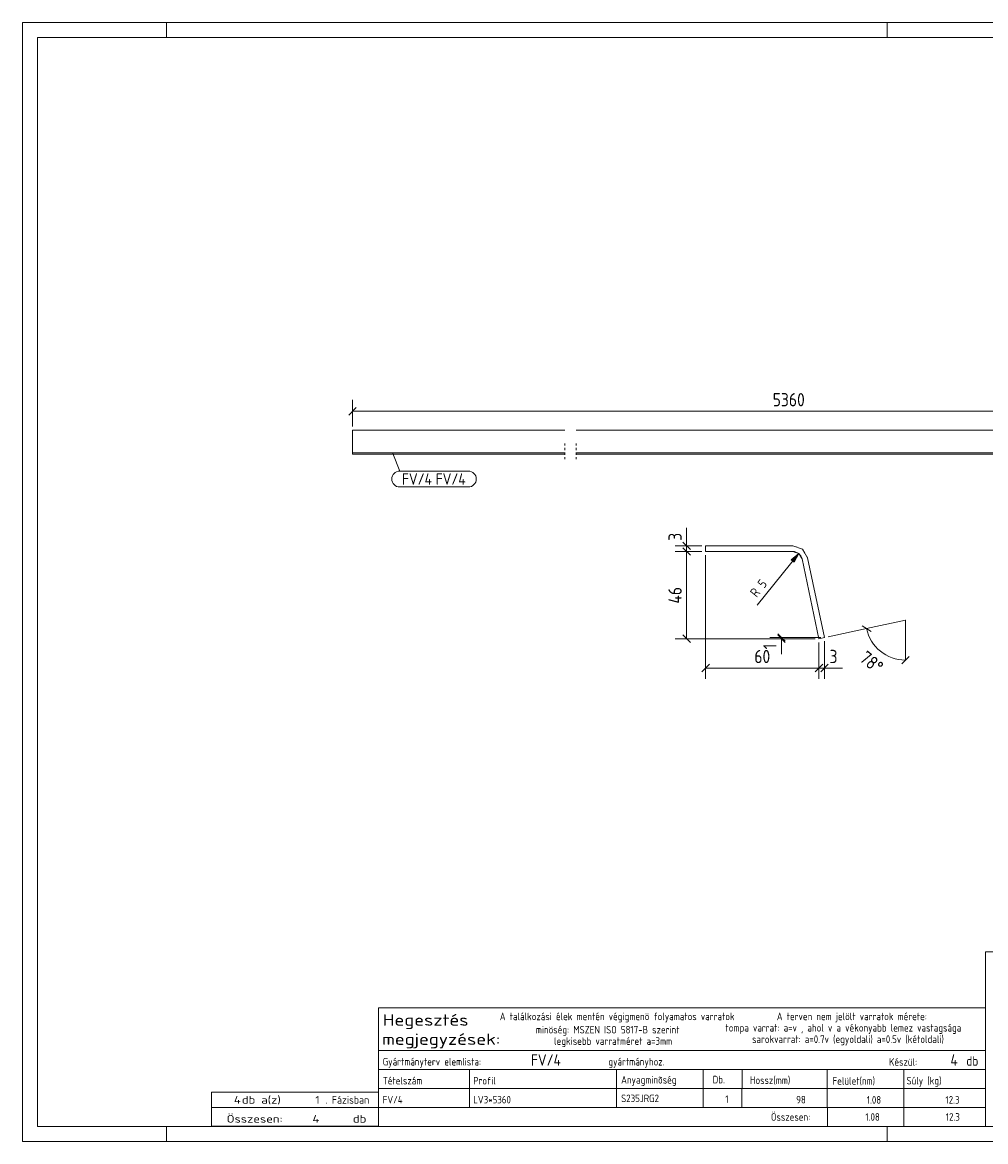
# Model space of a CAD drawing. Header units: millimetres. Extents: x 1 to 419, y 1 to 296.
# Tile 1 of 2: x 1 to 255, y 1 to 296. Entities that reach past the tile are written whole.
import ezdxf

# ---------------------------------------------------------------- set-up
doc = ezdxf.new("R2010")
doc.units = ezdxf.units.MM
doc.header["$LTSCALE"] = 0.6
for name, pattern in [('XKITLINE00', [0]), ('XKITLINE01', [4, 1, -1, 1, -1]), ('XKITLINE02', [4, 2, -2])]:
    doc.linetypes.add(name, pattern=pattern)
for name, color, linetype, lineweight in [('DrawingSheet', 5, 'Continuous', 0), ('OtherObjectType', 1, 'Continuous', 0), ('Part', 2, 'Continuous', 0), ('PartMark', 3, 'Continuous', 0), ('Z-DIMENSIONS', 1, 'Continuous', 0)]:
    doc.layers.add(name, color=color, linetype=linetype, lineweight=lineweight)
doc.styles.add('ISOCPEUR', font='ISOCPEUR.TTF')

msp = doc.modelspace()

# ---------------------------------------------------------------- hatches: boundary and pattern name
at = {"layer": 'Z-DIMENSIONS'}
msp.add_hatch(color=7, dxfattribs=at).paths.add_polyline_path([(203.69, 154.37), (205.65, 155.99), (204.47, 153.74)], flags=17)

# ---------------------------------------------------------------- linework, layer by layer
at = {"layer": 'DrawingSheet', "color": 2, "linetype": 'XKITLINE00', "lineweight": 0}
for p, q in [((419, 296), (1, 296)), ((1, 296), (1, 1)), ((39, 292), (39, 296)), ((229, 292), (229, 296)), ((39, 1), (39, 5)), ((229, 1), (229, 5)), ((1, 1), (419, 1))]:
    msp.add_line(p, q, dxfattribs=at)
at = {"layer": 'DrawingSheet', "color": 3, "linetype": 'XKITLINE00', "lineweight": 0}
for p, q in [((415, 292), (5, 292)), ((5, 292), (5, 5)), ((5, 5), (415, 5))]:
    msp.add_line(p, q, dxfattribs=at)
at = {"layer": 'OtherObjectType', "color": 7, "linetype": 'XKITLINE00', "lineweight": 0}
for p, q in [((254.84, 51.05), (254.84, 6.75)), ((254.84, 51.05), (415, 51.05)), ((94.84, 25), (94.84, 36.25)), ((94.84, 36.25), (254.84, 36.25)), ((254.84, 36.25), (254.84, 25)), ((94.84, 25), (254.84, 25)), ((94.84, 25), (254.84, 25)), ((94.84, 25), (94.84, 20)), ((254.84, 25), (254.84, 20)), ((94.84, 20), (254.84, 20)), ((94.84, 20), (94.84, 15)), ((118.84, 20), (118.84, 15)), ((157.61, 15), (157.61, 20)), ((180.5, 20), (180.5, 15)), ((190.7, 20), (190.7, 15.12)), ((213.15, 20), (213.15, 15)), ((233.33, 20), (233.33, 15)), ((254.84, 20), (254.84, 15)), ((94.84, 15), (254.84, 15)), ((94.84, 15), (94.84, 10)), ((118.84, 15), (118.84, 10)), ((157.61, 10), (157.61, 15)), ((180.5, 15), (180.5, 10)), ((190.67, 15), (190.67, 10)), ((213.18, 15), (213.18, 10)), ((233.33, 15), (233.33, 10)), ((254.84, 15), (254.84, 10)), ((50.84, 10), (50.84, 14)), ((50.84, 14), (94.84, 14)), ((94.84, 10), (94.84, 14)), ((50.84, 10), (94.84, 10)), ((50.85, 5.02), (50.84, 9.99)), ((50.84, 9.98), (94.74, 9.98)), ((94.84, 10), (254.84, 10)), ((94.84, 10), (94.84, 5)), ((213.19, 10), (213.19, 5)), ((233.31, 10), (233.31, 5)), ((254.84, 10), (254.84, 5)), ((50.89, 5.03), (94.79, 5.03)), ((94.84, 5), (254.84, 5))]:
    msp.add_line(p, q, dxfattribs=at)
at = {"layer": 'Part', "color": 2, "linetype": 'XKITLINE00', "lineweight": 0}
for p, q in [((88, 188.5), (88, 182.52)), ((144, 188.5), (88, 188.5)), ((259, 188.5), (147, 188.5)), ((88, 182.52), (88, 182.23)), ((88, 182.52), (144, 182.52)), ((88, 182.23), (144, 182.23)), ((147, 182.52), (259, 182.52)), ((147, 182.23), (259, 182.23)), ((181.1, 156.55), (181.1, 158.05)), ((181.1, 158.05), (204.08, 158.05)), ((204.08, 156.55), (181.1, 156.55)), ((206.6, 157.16), (204.08, 158.05)), ((204.08, 156.55), (205.65, 155.99)), ((207.99, 154.88), (206.6, 157.16)), ((205.65, 155.99), (206.53, 154.57)), ((210.99, 133.56), (206.53, 154.57)), ((212.46, 133.88), (207.99, 154.88)), ((210.99, 133.56), (212.46, 133.88))]:
    msp.add_line(p, q, dxfattribs=at)
at = {"layer": 'Part', "color": 2, "linetype": 'XKITLINE01', "lineweight": 0}
for p, q in [((144, 185.04), (144, 180.74)), ((147, 185.04), (147, 180.74))]:
    msp.add_line(p, q, dxfattribs=at)
at = {"layer": 'Part', "color": 7, "linetype": 'XKITLINE02', "lineweight": 0}
for p, q in [((204.08, 158.05), (206.6, 157.16)), ((205.65, 155.99), (204.08, 156.55)), ((206.6, 157.16), (207.99, 154.88)), ((206.53, 154.57), (205.65, 155.99))]:
    msp.add_line(p, q, dxfattribs=at)
at = {"layer": 'PartMark', "color": 7, "linetype": 'XKITLINE00', "lineweight": 0}
for p, q in [((98.66, 182.4), (100.47, 177.74)), ((100.47, 177.74), (118.56, 177.74)), ((100.47, 173.54), (118.56, 173.54))]:
    msp.add_line(p, q, dxfattribs=at)
for centre, start, end in [((100.47, 175.64), 90, 270), ((118.56, 175.64), 270, 90)]:
    msp.add_arc(centre, 2.1, start, end, dxfattribs=at)
at = {"layer": 'Z-DIMENSIONS', "color": 7, "linetype": 'XKITLINE00', "lineweight": 0}
for p, q in [((88, 189.5), (88, 196.55)), ((88.99, 194.49), (87.01, 192.51)), ((88, 193.5), (318, 193.5)), ((176.1, 158.05), (176.1, 162.78)), ((176.1, 158.05), (176.1, 162.78)), ((180.1, 158.05), (173.05, 158.05)), ((180.1, 156.55), (173.05, 156.55)), ((180.1, 156.55), (173.05, 156.55)), ((175.11, 159.04), (177.09, 157.06)), ((175.11, 157.54), (177.09, 155.56)), ((175.11, 157.54), (177.09, 155.56)), ((176.1, 156.55), (176.1, 158.05)), ((176.1, 133.56), (176.1, 156.55)), ((181.1, 155.55), (181.1, 123.01)), ((205.65, 155.99), (194.67, 142.43)), ((203.69, 154.37), (205.65, 155.99)), ((204.47, 153.74), (203.69, 154.37)), ((204.47, 153.74), (205.65, 155.99)), ((213.44, 134.08), (223.52, 136.23)), ((222.35, 136.99), (224.7, 135.47)), ((223.52, 136.23), (233.79, 138.41)), ((233.79, 127.91), (233.79, 138.41)), ((209.99, 133.56), (173.05, 133.56)), ((175.11, 134.55), (177.09, 132.57)), ((211.46, 133.88), (198.05, 133.88)), ((209.99, 133.56), (198.05, 133.56)), ((200.11, 134.87), (202.09, 132.89)), ((200.11, 134.55), (202.09, 132.57)), ((201.1, 133.56), (201.1, 133.88)), ((201.1, 133.56), (201.1, 129.44)), ((201.1, 133.56), (201.1, 129.44)), ((212.46, 132.88), (212.46, 123.01)), ((210.99, 132.56), (210.99, 123.01)), ((210.99, 132.56), (210.99, 123.01)), ((232.8, 126.92), (234.78, 128.9)), ((182.09, 126.8), (180.11, 124.82)), ((181.1, 125.81), (210.99, 125.81)), ((211.98, 126.8), (210, 124.82)), ((211.98, 126.8), (210, 124.82)), ((210.99, 125.81), (212.46, 125.81)), ((213.45, 126.8), (211.47, 124.82)), ((212.46, 125.81), (217.19, 125.81)), ((212.46, 125.81), (217.19, 125.81))]:
    msp.add_line(p, q, dxfattribs=at)
for centre, radius, start, end in [((204.08, 154.05), 2.5, 11.9998, 90), ((233.79, 138.41), 10.5, 191.9998, 270)]:
    msp.add_arc(centre, radius, start, end, dxfattribs=at)
at = {"layer": 'Z-DIMENSIONS', "color": 3}
for p in [(88, 193.5), (176.1, 158.05), (176.1, 156.55), (176.1, 156.55), (176.1, 133.56), (201.1, 133.88), (201.1, 133.56), (181.1, 125.81), (210.99, 125.81), (210.99, 125.81), (212.46, 125.81)]:
    msp.add_point(p, dxfattribs=at)
at = {"layer": 'Z-DIMENSIONS', "color": 7}
for p in [(223.52, 136.23), (233.79, 138.41), (233.79, 127.91)]:
    msp.add_point(p, dxfattribs=at)

# ---------------------------------------------------------------- texts
at = {"layer": 'OtherObjectType', "color": 7, "style": 'ISOCPEUR'}
for s, height, width, p in [('Hegesztés', 3, 1.19, (95.99, 31.56)), ('A találkozási élek mentén végigmenö folyamatos varratok', 2, 0.85, (126.84, 33)), ('A terven nem jelölt varratok mérete:', 2, 0.85, (199.86, 33)), ('megjegyzések:', 3, 1.19, (95.84, 26.5)), ('minöség: MSZEN ISO 5817-B szerint', 2, 0.85, (136.34, 29.5)), ('tompa varrat: a=v , ahol v a vékonyabb lemez vastagsága', 2, 0.85, (186.34, 30)), ('legkisebb varratméret a=3mm', 2, 0.85, (141.16, 26.5)), ('sarokvarrat: a=0.7v (egyoldali) a=0.5v (kétoldali)', 2, 0.85, (193.34, 27)), ('db', 2.5, 0.85, (249.84, 21)), ('Gyártmányterv elemlista:                               gyártmányhoz.', 2, 0.85, (95.99, 21.06)), ('Készül:', 2, 0.85, (229.47, 21)), ('Tételszám', 2, 0.85, (95.99, 16.06)), ('Profil', 2, 0.85, (119.84, 16.06)), ('Anyagminõség', 2, 0.85, (158.83, 16.29)), ('Db.', 2, 0.85, (182.96, 16.35)), ('Hossz(mm)', 2, 0.85, (192.78, 16.2)), ('Felület(nm)', 2, 0.85, (214.56, 16)), ('Súly (kg)', 2, 0.85, (234.05, 16.06)), ('4', 2, 1.211571, (56.74, 11)), ('db a(z)', 2, 1.211571, (58.84, 11)), ('1', 2, 1.211571, (78.19, 11)), ('. Fázisban', 2, 0.935, (80.84, 11)), ('Összesen:', 2, 0.85, (198.33, 6.5)), ('Összesen:            db', 2, 1.211571, (54.84, 6)), ('4', 2, 1.211571, (77.46, 6))]:
    msp.add_text(s, height=height, dxfattribs=dict(at, width=width)).set_placement(p)
at = {"layer": 'OtherObjectType', "color": 5, "style": 'ISOCPEUR', "width": 0.85}
for s, height, p in [('FV/4', 3, (135.06, 21)), ('4', 3, (245.63, 21)), ('FV/4', 2, (95.99, 11.06)), ('LV3*5360', 2, (119.84, 11.06)), ('S235JRG2', 2, (158.83, 11.4)), ('1', 2, (186.28, 11.17)), ('98', 2, (204.98, 11.06)), ('1.08', 2, (223.58, 11)), ('12.3', 2, (244.33, 11)), ('1.08', 2, (223.23, 6.5)), ('12.3', 2, (244.41, 6.5))]:
    msp.add_text(s, height=height, dxfattribs=at).set_placement(p)
at = {"layer": 'PartMark', "color": 1, "style": 'ISOCPEUR', "width": 0.85}
msp.add_text('FV/4', height=3, dxfattribs=at).set_placement((101.07, 174.14))
at = {"layer": 'PartMark', "color": 3, "style": 'ISOCPEUR', "width": 0.85}
msp.add_text('FV/4', height=3, dxfattribs=at).set_placement((109.96, 174.14))
at = {"layer": 'Z-DIMENSIONS', "color": 3, "style": 'ISOCPEUR', "width": 0.85}
for s, p in [('5360', (198.79, 194.8)), ('60', (193.94, 127.11)), ('3', (213.77, 127.11))]:
    msp.add_text(s, height=3.5, dxfattribs=at).set_placement(p)
for s, height, rotation, p in [('3', 3.5, 90.0002, (174.8, 159.36)), ('R 5', 2.5, 50.999, (194.56, 144.28)), ('46', 3.5, 90.0002, (174.8, 142.8)), ('1', 3.5, 90.0002, (199.8, 130.75)), ('78°', 3.5, -39.0012, (221.4, 127.89))]:
    msp.add_text(s, height=height, rotation=rotation, dxfattribs=at).set_placement(p)

doc.saveas('drawing.dxf')
